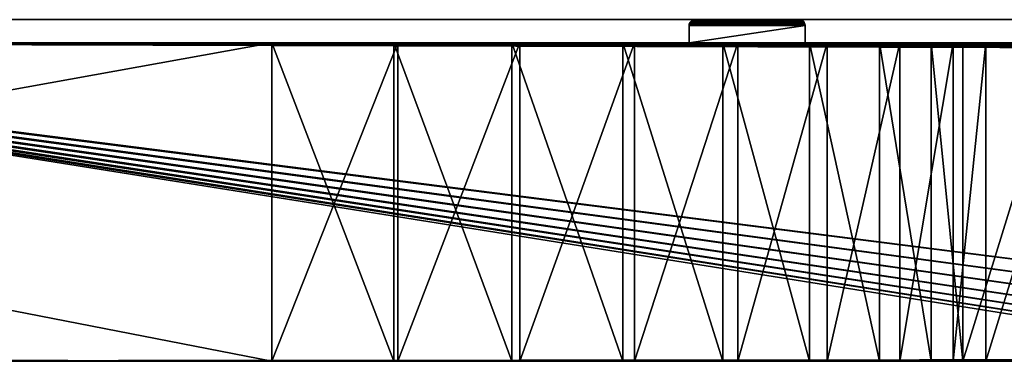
# Model space of a CAD drawing. Extents: x -49 to 1229, y -1056 to 1083.
# Tile 129 of 146: x 910 to 1079, y 705 to 764. Entities that reach past the tile are written whole.
import ezdxf

# ---------------------------------------------------------------- set-up
doc = ezdxf.new("R2010")
doc.units = 0
doc.header["$LTSCALE"] = 25.4
doc.layers.get('0').update_dxf_attribs({"color": 13, "linetype": 'CONTINUOUS'})
doc.layers.add('STEEL', color=32, linetype='CONTINUOUS')
doc.layers.add('WOOD', color=32, linetype='CONTINUOUS')

# ---------------------------------------------------------------- blocks, each defined once
blk = doc.blocks.new('LVI293_01_02_05')
at = {"color": 0}
for p, q in [((-79.74, 0, -2.54), (272.02, 0, -2.54)), ((-79.74, 0, -2.54), (272.02, 0, -2.54)), ((272.02, 0, -57.54), (-70.74, 0, -57.54)), ((272.02, 0, -57.54), (-70.74, 0, -57.54)), ((272.02, -4, -2.54), (-79.74, -4, -2.54)), ((272.02, -4, -2.54), (-79.74, -4, -2.54)), ((-70.74, -4, -57.54), (272.02, -4, -57.54)), ((-70.74, -4, -57.54), (272.02, -4, -57.54))]:
    blk.add_line(p, q, dxfattribs=at)
at = {"color": 254}
mesh = blk.add_polyface(dxfattribs=at)
corners = [(-73.32, 0, -57.2), (272.02, 0, -57.54), (-70.74, 0, -57.54), (272.02, 0, -2.54), (-75.74, 0, -56.2), (-77.81, 0, -54.61), (-79.4, 0, -52.54), (-80.4, 0, -50.13), (-80.74, 0, -47.54), (-80.74, 0, -3.54), (-80.7, 0, -3.28), (-80.6, 0, -3.04), (-80.44, 0, -2.83), (-80.24, 0, -2.67), (-79.99, 0, -2.57), (-79.74, 0, -2.54)]
mesh.append_faces([[corners[k] for k in face] for face in [(0, 1, 2), (3, 14, 15)]], dxfattribs={"vtx0": -1, "color": 254})
mesh.append_faces([[corners[k] for k in face] for face in [(1, 0, 3)]], dxfattribs={"vtx0": -1, "vtx1": -1, "color": 254})
mesh.append_faces([[corners[k] for k in face] for face in [(3, 0, 4), (3, 4, 5), (3, 5, 6), (3, 6, 7), (3, 7, 8), (3, 8, 9), (3, 9, 10), (3, 10, 11), (3, 11, 12), (3, 12, 13), (3, 13, 14)]], dxfattribs={"vtx0": -1, "vtx2": -1, "color": 254})
mesh = blk.add_polyface(dxfattribs=at)
corners = [(272.02, -4, -2.54), (-79.74, 0, -2.54), (-79.74, -4, -2.54), (272.02, 0, -2.54)]
mesh.append_faces([[corners[k] for k in face] for face in [(0, 1, 2), (1, 0, 3)]], dxfattribs={"vtx0": -1, "color": 254})
mesh = blk.add_polyface(dxfattribs=at)
corners = [(272.02, 0, -57.54), (-70.74, -4, -57.54), (-70.74, 0, -57.54), (272.02, -4, -57.54)]
mesh.append_faces([[corners[k] for k in face] for face in [(0, 1, 2), (1, 0, 3)]], dxfattribs={"vtx0": -1, "color": 254})
mesh = blk.add_polyface(dxfattribs=at)
corners = [(272.02, -4, -57.54), (-73.32, -4, -57.2), (-70.74, -4, -57.54), (272.02, -4, -2.54), (-75.74, -4, -56.2), (-77.81, -4, -54.61), (-79.4, -4, -52.54), (-80.4, -4, -50.13), (-80.74, -4, -47.54), (-80.74, -4, -3.54), (-80.7, -4, -3.28), (-80.6, -4, -3.04), (-80.44, -4, -2.83), (-80.24, -4, -2.67), (-79.99, -4, -2.57), (-79.74, -4, -2.54)]
mesh.append_faces([[corners[k] for k in face] for face in [(0, 1, 2), (14, 3, 15)]], dxfattribs={"vtx0": -1, "color": 254})
mesh.append_faces([[corners[k] for k in face] for face in [(1, 3, 4), (4, 3, 5), (5, 3, 6), (6, 3, 7), (7, 3, 8), (8, 3, 9), (9, 3, 10), (10, 3, 11), (11, 3, 12), (12, 3, 13), (13, 3, 14)]], dxfattribs={"vtx0": -1, "vtx1": -1, "color": 254})
mesh.append_faces([[corners[k] for k in face] for face in [(1, 0, 3)]], dxfattribs={"vtx0": -1, "vtx2": -1, "color": 254})
blk = doc.blocks.new('LVI293_01_02')
at = {"layer": 'STEEL', "color": 0}
blk.add_blockref('LVI293_01_02_05', (8.86, -14.24, 1488.62), dxfattribs=at)
blk = doc.blocks.new('LVI293_01_01_03')
at = {"color": 252}
mesh = blk.add_polyface(dxfattribs=at)
corners = [(-4, -2.02, 14.99), (-4, -8.9, -33.22), (-4, -9.79, 16.01), (-4, -7.99, -28.3), (-4, 10.7, -31.76), (-4, 5.21, 11.99), (-4, 11.42, 7.23), (-4, -8.9, -1036.65), (-4, -2.02, -1084.86), (-4, -9.79, -1085.89), (-4, -7.99, -1041.57), (-4, 10.7, -1038.12), (-4, 5.21, -1081.87), (-4, 11.42, -1077.1), (-4, -19.02, -629.14), (-4, -20.29, -968.99), (-4, -20.95, -630.32), (-4, -14.29, -968.99), (-4, -16.87, -628.42), (-4, 23.41, -739.65), (-4, 32.86, -712.97), (-4, 48.07, -689.1), (-4, 68.25, -669.27), (-4, 92.38, -654.48), (-4, 203.82, -597.71), (-4, 359.1, -544.7), (-4, -14.29, -990.99), (-4, 20.21, -767.77), (-4, 9.79, -1033.2), (-4, 16.19, -1070.89), (-4, 19.19, -1063.65), (-4, 20.21, -1055.89), (-4, 119.22, -645.5), (-4, 208.82, -597.71), (-4, 208.82, -616.71), (-4, -20.95, -439.55), (-4, -20.29, -100.88), (-4, -19.02, -440.74), (-4, -20.29, -78.88), (-4, -14.29, -100.88), (-4, -16.87, -441.45), (-4, 23.41, -330.23), (-4, 32.86, -356.9), (-4, 48.07, -380.77), (-4, 68.25, -400.61), (-4, 92.38, -415.4), (-4, 203.82, -472.17), (-4, 359.1, -525.18), (-4, -14.29, -78.88), (-4, 20.21, -302.11), (-4, 9.79, -36.68), (-4, 16.19, 1.01), (-4, 19.19, -6.22), (-4, 20.21, -13.99), (-4, 119.22, -424.37), (-4, 203.82, -453.17), (-4, 208.82, -472.17), (-4, -24.79, 15.01), (-4, -24.53, -433.92), (-4, -24.79, -431.67), (-4, -24.75, 15.27), (-4, -24.66, 15.51), (-4, -24.5, 15.72), (-4, -23.78, -436.06), (-4, -24.29, 15.88), (-4, -24.05, 15.98), (-4, -23.79, 16.01), (-4, -22.56, -437.97), (-4, -24.53, -635.95), (-4, -24.79, -1084.89), (-4, -24.79, -638.2), (-4, -24.75, -1085.15), (-4, -24.66, -1085.39), (-4, -24.5, -1085.59), (-4, -23.78, -633.82), (-4, -24.29, -1085.75), (-4, -24.05, -1085.85), (-4, -23.79, -1085.89), (-4, -20.29, -990.99), (-4, -22.56, -631.91), (-4, 365.13, -518.05), (-4, 366.26, -531.33), (-4, 365.1, -529.17), (-4, 386.65, -522.62), (-4, 366.86, -533.71), (-4, 366.86, -536.16), (-4, 208.82, -453.17), (-4, 402.95, -484.68), (-4, 366.38, -512.18), (-4, 361.41, -526), (-4, 363.45, -527.36), (-4, 387.89, -516.75), (-4, 387.89, -553.12), (-4, 402.95, -585.19), (-4, 203.82, -616.71), (-4, 366.38, -557.69), (-4, 361.41, -543.88), (-4, 365.13, -551.83), (-4, 363.45, -542.52), (-4, 365.1, -540.7), (-4, 409.56, -486.89), (-4, 409.56, -582.98), (-4, 415.5, -579.34), (-4, 415.5, -490.53), (-4, 420.47, -574.46), (-4, 420.47, -495.42), (-4, 424.21, -568.58), (-4, 424.21, -501.3), (-4, 426.54, -562.01), (-4, 426.54, -507.86), (-4, 427.33, -555.09), (-4, 427.33, -514.79), (-4, 366.26, -538.54), (-4, 386.65, -547.25)]
mesh.append_faces([[corners[k] for k in face] for face in [(30, 27, 31), (49, 52, 53), (57, 58, 59), (68, 69, 70), (110, 109, 111)]], dxfattribs={"vtx0": -1, "color": 252})
mesh.append_faces([[corners[k] for k in face] for face in [(0, 1, 2), (1, 0, 3), (3, 0, 4), (8, 11, 12), (12, 11, 13), (14, 15, 16), (15, 14, 17), (19, 18, 20), (20, 18, 21), (21, 18, 22), (22, 18, 23), (17, 19, 26), (7, 27, 28), (28, 27, 11), (13, 27, 29), (29, 27, 30), (23, 24, 32), (24, 25, 33), (33, 25, 34), (35, 36, 37), (36, 35, 38), (37, 39, 40), (40, 46, 47), (41, 48, 49), (46, 54, 55), (58, 62, 63), (63, 38, 67), (67, 38, 35), (38, 2, 48), (69, 68, 71), (71, 68, 72), (72, 68, 73), (73, 74, 75), (75, 74, 76), (76, 74, 77), (77, 78, 9), (78, 16, 15), (81, 83, 84), (84, 83, 85), (86, 87, 56), (47, 88, 89), (89, 80, 90), (90, 80, 82), (88, 87, 91), (32, 34, 93), (34, 32, 94), (94, 32, 24), (95, 96, 97), (93, 100, 101), (101, 100, 102), (102, 103, 104), (104, 105, 106), (106, 107, 108), (108, 109, 110), (112, 97, 99), (97, 112, 113), (113, 91, 92)]], dxfattribs={"vtx0": -1, "vtx1": -1, "color": 252})
mesh.append_faces([[corners[k] for k in face] for face in [(17, 18, 19), (23, 18, 24), (26, 27, 7), (26, 7, 9), (11, 27, 13), (40, 39, 41), (40, 45, 46), (49, 48, 1), (1, 48, 2), (49, 4, 6), (63, 66, 38), (77, 74, 78), (56, 87, 88), (56, 88, 47), (91, 87, 92), (93, 34, 95), (95, 34, 25), (93, 92, 87), (113, 85, 83)]], dxfattribs={"vtx0": -1, "vtx1": -1, "vtx2": -1, "color": 252})
mesh.append_faces([[corners[k] for k in face] for face in [(4, 0, 5), (4, 5, 6), (7, 8, 9), (8, 7, 10), (8, 10, 11), (17, 14, 18), (24, 18, 25), (26, 19, 27), (37, 36, 39), (40, 41, 42), (40, 42, 43), (40, 43, 44), (40, 44, 45), (41, 39, 48), (49, 1, 50), (49, 50, 4), (49, 6, 51), (49, 51, 52), (46, 45, 54), (47, 46, 56), (58, 57, 60), (58, 60, 61), (58, 61, 62), (63, 62, 64), (63, 64, 65), (63, 65, 66), (38, 66, 2), (73, 68, 74), (78, 74, 79), (78, 79, 16), (9, 78, 26), (80, 81, 82), (81, 80, 83), (54, 86, 55), (86, 54, 87), (89, 88, 80), (95, 25, 96), (97, 96, 98), (97, 98, 99), (93, 95, 92), (93, 87, 100), (102, 100, 103), (104, 103, 105), (106, 105, 107), (108, 107, 109), (113, 112, 85), (113, 83, 91)]], dxfattribs={"vtx0": -1, "vtx2": -1, "color": 252})
mesh = blk.add_polyface(dxfattribs=at)
corners = [(0, -2.02, -1084.86), (0, -8.9, -1036.65), (0, -9.79, -1085.89), (0, -7.99, -1041.57), (0, 10.7, -1038.12), (0, 5.21, -1081.87), (0, 11.42, -1077.1), (0, -8.9, -33.22), (0, -2.02, 14.99), (0, -9.79, 16.01), (0, -7.99, -28.3), (0, 10.7, -31.76), (0, 5.21, 11.99), (0, 11.42, 7.23), (0, -19.02, -440.74), (0, -20.29, -100.88), (0, -20.95, -439.55), (0, -14.29, -100.88), (0, -16.87, -441.45), (0, 23.41, -330.23), (0, 32.86, -356.9), (0, 48.07, -380.77), (0, 68.25, -400.61), (0, 92.38, -415.4), (0, 203.82, -472.17), (0, 359.1, -525.18), (0, -14.29, -78.88), (0, 20.21, -302.11), (0, 9.79, -36.68), (0, 16.19, 1.01), (0, 19.19, -6.22), (0, 20.21, -13.99), (0, 119.22, -424.37), (0, 208.82, -472.17), (0, 208.82, -453.17), (0, -20.95, -630.32), (0, -20.29, -968.99), (0, -19.02, -629.14), (0, -20.29, -990.99), (0, -14.29, -968.99), (0, -16.87, -628.42), (0, 23.41, -739.65), (0, 32.86, -712.97), (0, 48.07, -689.1), (0, 68.25, -669.27), (0, 92.38, -654.48), (0, 203.82, -597.71), (0, 359.1, -544.7), (0, -14.29, -990.99), (0, 20.21, -767.77), (0, 9.79, -1033.2), (0, 16.19, -1070.89), (0, 19.19, -1063.65), (0, 20.21, -1055.89), (0, 119.22, -645.5), (0, 203.82, -616.71), (0, 208.82, -597.71), (0, -24.79, -1084.89), (0, -24.53, -635.95), (0, -24.79, -638.2), (0, -24.75, -1085.15), (0, -24.66, -1085.39), (0, -24.5, -1085.59), (0, -23.78, -633.82), (0, -24.29, -1085.75), (0, -24.05, -1085.85), (0, -23.79, -1085.89), (0, -22.56, -631.91), (0, -24.53, -433.92), (0, -24.79, 15.01), (0, -24.79, -431.67), (0, -24.75, 15.27), (0, -24.66, 15.51), (0, -24.5, 15.72), (0, -23.78, -436.06), (0, -24.29, 15.88), (0, -24.05, 15.98), (0, -23.79, 16.01), (0, -20.29, -78.88), (0, -22.56, -437.97), (0, 365.13, -551.83), (0, 366.26, -538.54), (0, 365.1, -540.7), (0, 386.65, -547.25), (0, 366.86, -536.16), (0, 366.86, -533.71), (0, 208.82, -616.71), (0, 402.95, -585.19), (0, 366.38, -557.69), (0, 361.41, -543.88), (0, 363.45, -542.52), (0, 387.89, -553.12), (0, 387.89, -516.75), (0, 402.95, -484.68), (0, 203.82, -453.17), (0, 366.38, -512.18), (0, 361.41, -526), (0, 365.13, -518.05), (0, 363.45, -527.36), (0, 365.1, -529.17), (0, 409.56, -582.98), (0, 409.56, -486.89), (0, 415.5, -579.34), (0, 415.5, -490.53), (0, 420.47, -574.46), (0, 420.47, -495.42), (0, 424.21, -568.58), (0, 424.21, -501.3), (0, 426.54, -562.01), (0, 426.54, -507.86), (0, 427.33, -555.09), (0, 427.33, -514.79), (0, 366.26, -531.33), (0, 386.65, -522.62)]
mesh.append_faces([[corners[k] for k in face] for face in [(30, 27, 31), (49, 52, 53), (57, 58, 59), (68, 69, 70), (109, 110, 111)]], dxfattribs={"vtx0": -1, "color": 252})
mesh.append_faces([[corners[k] for k in face] for face in [(0, 1, 2), (1, 0, 3), (3, 0, 4), (8, 11, 12), (12, 11, 13), (14, 15, 16), (15, 14, 17), (19, 18, 20), (20, 18, 21), (21, 18, 22), (22, 18, 23), (17, 19, 26), (7, 27, 28), (28, 27, 11), (13, 27, 29), (29, 27, 30), (23, 24, 32), (24, 25, 33), (33, 25, 34), (35, 36, 37), (36, 35, 38), (37, 39, 40), (40, 46, 47), (41, 48, 49), (46, 54, 55), (58, 62, 63), (63, 38, 67), (67, 38, 35), (38, 2, 48), (69, 68, 71), (71, 68, 72), (72, 68, 73), (73, 74, 75), (75, 74, 76), (76, 74, 77), (77, 78, 9), (78, 16, 15), (81, 83, 84), (84, 83, 85), (86, 87, 56), (47, 88, 89), (89, 80, 90), (90, 80, 82), (88, 87, 91), (32, 34, 93), (34, 32, 94), (94, 32, 24), (95, 96, 97), (93, 100, 101), (101, 102, 103), (103, 104, 105), (105, 106, 107), (107, 108, 109), (112, 97, 99), (97, 112, 113), (113, 91, 92)]], dxfattribs={"vtx0": -1, "vtx1": -1, "color": 252})
mesh.append_faces([[corners[k] for k in face] for face in [(17, 18, 19), (23, 18, 24), (26, 27, 7), (26, 7, 9), (11, 27, 13), (40, 39, 41), (40, 45, 46), (49, 48, 1), (1, 48, 2), (49, 4, 6), (63, 66, 38), (77, 74, 78), (56, 87, 88), (56, 88, 47), (91, 87, 92), (93, 34, 95), (95, 34, 25), (93, 92, 87), (113, 85, 83)]], dxfattribs={"vtx0": -1, "vtx1": -1, "vtx2": -1, "color": 252})
mesh.append_faces([[corners[k] for k in face] for face in [(4, 0, 5), (4, 5, 6), (7, 8, 9), (8, 7, 10), (8, 10, 11), (17, 14, 18), (24, 18, 25), (26, 19, 27), (37, 36, 39), (40, 41, 42), (40, 42, 43), (40, 43, 44), (40, 44, 45), (41, 39, 48), (49, 1, 50), (49, 50, 4), (49, 6, 51), (49, 51, 52), (46, 45, 54), (47, 46, 56), (58, 57, 60), (58, 60, 61), (58, 61, 62), (63, 62, 64), (63, 64, 65), (63, 65, 66), (38, 66, 2), (73, 68, 74), (78, 74, 79), (78, 79, 16), (9, 78, 26), (80, 81, 82), (81, 80, 83), (54, 86, 55), (86, 54, 87), (89, 88, 80), (95, 25, 96), (97, 96, 98), (97, 98, 99), (93, 95, 92), (93, 87, 100), (101, 100, 102), (103, 102, 104), (105, 104, 106), (107, 106, 108), (109, 108, 110), (113, 112, 85), (113, 83, 91)]], dxfattribs={"vtx0": -1, "vtx2": -1, "color": 252})
blk = doc.blocks.new('LVI293_01_01_07')
at = {"color": 0}
for p, q in [((274.02, 0, -53.54), (-70.74, 0, -53.54)), ((274.02, 0, -53.54), (-70.74, 0, -53.54)), ((-70.74, -5, -53.54), (274.02, -5, -53.54)), ((-70.74, -5, -53.54), (274.02, -5, -53.54))]:
    blk.add_line(p, q, dxfattribs=at)
at = {"color": 252}
mesh = blk.add_polyface(dxfattribs=at)
corners = [(-70.74, 0, -53.54), (274.02, 0, 1.46), (274.02, 0, -53.54), (-73.32, 0, -53.2), (-75.74, 0, -52.2), (-77.81, 0, -50.61), (-79.4, 0, -48.54), (-80.4, 0, -46.13), (-80.74, 0, -43.54), (-80.74, 0, 0.46), (-80.7, 0, 0.72), (-80.6, 0, 0.96), (-80.44, 0, 1.17), (-80.24, 0, 1.33), (-79.99, 0, 1.43), (-79.74, 0, 1.46), (15.43, 0, 1.46), (35.43, 0, 1.46), (15.43, 0, 4.46), (35.43, 0, 4.46), (15.46, 0, 4.72), (35.39, 0, 4.72), (15.56, 0, 4.96), (35.29, 0, 4.96), (15.72, 0, 5.17), (35.13, 0, 5.17), (15.93, 0, 5.33), (34.93, 0, 5.33), (16.17, 0, 5.43), (34.69, 0, 5.43), (16.43, 0, 5.46), (34.43, 0, 5.46)]
mesh.append_faces([[corners[k] for k in face] for face in [(0, 1, 2), (29, 30, 31)]], dxfattribs={"vtx0": -1, "color": 252})
mesh.append_faces([[corners[k] for k in face] for face in [(1, 16, 17), (17, 18, 19), (19, 20, 21), (21, 22, 23), (23, 24, 25), (25, 26, 27), (27, 28, 29)]], dxfattribs={"vtx0": -1, "vtx1": -1, "color": 252})
mesh.append_faces([[corners[k] for k in face] for face in [(1, 0, 3), (1, 3, 4), (1, 4, 5), (1, 5, 6), (1, 6, 7), (1, 7, 8), (1, 8, 9), (1, 9, 10), (1, 10, 11), (1, 11, 12), (1, 12, 13), (1, 13, 14), (1, 14, 15), (1, 15, 16), (17, 16, 18), (19, 18, 20), (21, 20, 22), (23, 22, 24), (25, 24, 26), (27, 26, 28), (29, 28, 30)]], dxfattribs={"vtx0": -1, "vtx2": -1, "color": 252})
mesh = blk.add_polyface(dxfattribs=at)
corners = [(274.02, 0, -53.54), (-70.74, -5, -53.54), (-70.74, 0, -53.54), (274.02, -5, -53.54)]
mesh.append_faces([[corners[k] for k in face] for face in [(0, 1, 2), (1, 0, 3)]], dxfattribs={"vtx0": -1, "color": 252})
mesh = blk.add_polyface(dxfattribs=at)
corners = [(35.43, -5, 1.46), (15.43, -5, 1.46), (274.02, -5, 1.46), (15.43, -5, 4.46), (35.43, -5, 4.46), (15.46, -5, 4.72), (35.39, -5, 4.72), (15.56, -5, 4.96), (35.29, -5, 4.96), (15.72, -5, 5.17), (35.13, -5, 5.17), (15.93, -5, 5.33), (34.93, -5, 5.33), (16.17, -5, 5.43), (34.69, -5, 5.43), (16.43, -5, 5.46), (34.43, -5, 5.46), (-70.74, -5, -53.54), (274.02, -5, -53.54), (-73.32, -5, -53.2), (-75.74, -5, -52.2), (-77.81, -5, -50.61), (-79.4, -5, -48.54), (-80.4, -5, -46.13), (-80.74, -5, -43.54), (-80.74, -5, 0.46), (-80.7, -5, 0.72), (-80.6, -5, 0.96), (-80.44, -5, 1.17), (-80.24, -5, 1.33), (-79.99, -5, 1.43), (-79.74, -5, 1.46)]
mesh.append_faces([[corners[k] for k in face] for face in [(15, 14, 16), (2, 17, 18)]], dxfattribs={"vtx0": -1, "color": 252})
mesh.append_faces([[corners[k] for k in face] for face in [(0, 1, 2), (1, 0, 3), (3, 4, 5), (5, 6, 7), (7, 8, 9), (9, 10, 11), (11, 12, 13), (13, 14, 15), (17, 2, 19), (19, 2, 20), (20, 2, 21), (21, 2, 22), (22, 2, 23), (23, 2, 24), (24, 2, 25), (25, 2, 26), (26, 2, 27), (27, 2, 28), (28, 2, 29), (29, 2, 30), (30, 2, 31), (31, 2, 1)]], dxfattribs={"vtx0": -1, "vtx1": -1, "color": 252})
mesh.append_faces([[corners[k] for k in face] for face in [(3, 0, 4), (5, 4, 6), (7, 6, 8), (9, 8, 10), (11, 10, 12), (13, 12, 14)]], dxfattribs={"vtx0": -1, "vtx2": -1, "color": 252})
blk = doc.blocks.new('LVI293_01_01_08')
at = {"color": 0}
for p, q in [((-8.47, -17.3, 55), (289.34, -11.42, 55)), ((-8.47, -17.3, 55), (289.34, -11.42, 55)), ((7.53, -16.99), (289.34, -11.42)), ((7.53, -16.99), (289.34, -11.42)), ((289.34, -11.42), (289.42, -15.42)), ((311.08, -12.89, 55), (289.34, -11.42, 55)), ((289.34, -11.42, 55), (289.42, -15.42, 55)), ((289.34, -11.42), (289.42, -15.42)), ((289.34, -11.42), (311.08, -12.89)), ((289.34, -11.42, 55), (289.34, -11.42)), ((311.08, -12.89), (289.34, -11.42, 55)), ((311.08, -12.89, 55), (289.34, -11.42, 55)), ((311.08, -12.89), (289.34, -11.42, 55)), ((289.34, -11.42), (311.08, -12.89)), ((289.34, -11.42, 55), (289.34, -11.42)), ((289.34, -11.42, 55), (289.42, -15.42, 55)), ((332.24, -18.11, 55), (311.08, -12.89, 55)), ((311.08, -12.89), (332.24, -18.11)), ((332.24, -18.11), (311.08, -12.89, 55)), ((332.24, -18.11, 55), (311.08, -12.89, 55)), ((332.24, -18.11), (311.08, -12.89, 55)), ((311.08, -12.89), (332.24, -18.11)), ((311.08, -12.89), (311.08, -12.89, 55)), ((311.08, -12.89), (311.08, -12.89, 55)), ((289.42, -15.42, 55), (-8.39, -21.3, 55)), ((289.42, -15.42, 55), (-8.39, -21.3, 55)), ((289.42, -15.42), (7.61, -20.99)), ((289.42, -15.42), (7.61, -20.99)), ((289.42, -15.42, 55), (310.47, -16.84, 55)), ((310.47, -16.84), (289.42, -15.42)), ((289.42, -15.42), (289.42, -15.42, 55)), ((289.42, -15.42), (289.42, -15.42, 55)), ((289.42, -15.42), (310.47, -16.84, 55)), ((289.42, -15.42, 55), (310.47, -16.84, 55)), ((289.42, -15.42), (310.47, -16.84, 55)), ((310.47, -16.84), (289.42, -15.42)), ((310.47, -16.84, 55), (330.94, -21.9, 55)), ((330.94, -21.9), (310.47, -16.84)), ((310.47, -16.84), (310.47, -16.84, 55)), ((310.47, -16.84), (310.47, -16.84, 55)), ((310.47, -16.84), (330.94, -21.9, 55)), ((310.47, -16.84, 55), (330.94, -21.9, 55)), ((310.47, -16.84), (330.94, -21.9, 55)), ((330.94, -21.9), (310.47, -16.84)), ((352.16, -26.93, 55), (332.24, -18.11, 55)), ((332.24, -18.11), (352.16, -26.93)), ((352.16, -26.93), (332.24, -18.11, 55)), ((352.16, -26.93, 55), (332.24, -18.11, 55)), ((352.16, -26.93), (332.24, -18.11, 55)), ((332.24, -18.11), (352.16, -26.93)), ((332.24, -18.11), (332.24, -18.11, 55)), ((332.24, -18.11), (332.24, -18.11, 55)), ((330.94, -21.9, 55), (350.23, -30.43, 55)), ((350.23, -30.43), (330.94, -21.9)), ((330.94, -21.9), (330.94, -21.9, 55)), ((330.94, -21.9), (330.94, -21.9, 55)), ((330.94, -21.9), (350.23, -30.43, 55)), ((330.94, -21.9, 55), (350.23, -30.43, 55)), ((330.94, -21.9), (350.23, -30.43, 55)), ((350.23, -30.43), (330.94, -21.9)), ((370.25, -39.07, 55), (352.16, -26.93, 55)), ((352.16, -26.93), (370.25, -39.07)), ((370.25, -39.07), (352.16, -26.93, 55)), ((370.25, -39.07, 55), (352.16, -26.93, 55)), ((370.25, -39.07), (352.16, -26.93, 55)), ((352.16, -26.93), (370.25, -39.07)), ((352.16, -26.93), (352.16, -26.93, 55)), ((352.16, -26.93), (352.16, -26.93, 55)), ((350.23, -30.43, 55), (367.74, -42.19, 55)), ((367.74, -42.19), (350.23, -30.43)), ((350.23, -30.43), (350.23, -30.43, 55)), ((350.23, -30.43), (350.23, -30.43, 55)), ((350.23, -30.43), (367.74, -42.19, 55)), ((350.23, -30.43, 55), (367.74, -42.19, 55)), ((350.23, -30.43), (367.74, -42.19, 55)), ((367.74, -42.19), (350.23, -30.43)), ((385.96, -54.17, 55), (370.25, -39.07, 55)), ((370.25, -39.07), (385.96, -54.17)), ((385.96, -54.17), (370.25, -39.07, 55)), ((385.96, -54.17, 55), (370.25, -39.07, 55)), ((385.96, -54.17), (370.25, -39.07, 55)), ((370.25, -39.07), (385.96, -54.17)), ((370.25, -39.07), (370.25, -39.07, 55)), ((370.25, -39.07), (370.25, -39.07, 55)), ((367.74, -42.19, 55), (382.95, -56.8, 55)), ((382.95, -56.8), (367.74, -42.19)), ((367.74, -42.19), (367.74, -42.19, 55)), ((367.74, -42.19), (367.74, -42.19, 55)), ((367.74, -42.19), (382.95, -56.8, 55)), ((367.74, -42.19, 55), (382.95, -56.8, 55)), ((367.74, -42.19), (382.95, -56.8, 55)), ((382.95, -56.8), (367.74, -42.19)), ((398.81, -71.77, 55), (385.96, -54.17, 55)), ((385.96, -54.17), (398.81, -71.77)), ((398.81, -71.77), (385.96, -54.17, 55)), ((398.81, -71.77, 55), (385.96, -54.17, 55)), ((398.81, -71.77), (385.96, -54.17, 55)), ((385.96, -54.17), (398.81, -71.77)), ((385.96, -54.17), (385.96, -54.17, 55)), ((385.96, -54.17), (385.96, -54.17, 55)), ((382.95, -56.8, 55), (395.39, -73.84, 55)), ((395.39, -73.84), (382.95, -56.8)), ((382.95, -56.8), (382.95, -56.8, 55)), ((382.95, -56.8), (382.95, -56.8, 55)), ((382.95, -56.8), (395.39, -73.84, 55)), ((382.95, -56.8, 55), (395.39, -73.84, 55)), ((382.95, -56.8), (395.39, -73.84, 55)), ((395.39, -73.84), (382.95, -56.8)), ((408.41, -91.33, 55), (398.81, -71.77, 55)), ((398.81, -71.77), (408.41, -91.33)), ((408.41, -91.33), (398.81, -71.77, 55)), ((408.41, -91.33, 55), (398.81, -71.77, 55)), ((408.41, -91.33), (398.81, -71.77, 55)), ((398.81, -71.77), (408.41, -91.33)), ((398.81, -71.77), (398.81, -71.77, 55)), ((398.81, -71.77), (398.81, -71.77, 55)), ((395.39, -73.84, 55), (404.67, -92.77, 55)), ((404.67, -92.77), (395.39, -73.84)), ((395.39, -73.84), (395.39, -73.84, 55)), ((395.39, -73.84), (395.39, -73.84, 55)), ((395.39, -73.84), (404.67, -92.77, 55)), ((395.39, -73.84, 55), (404.67, -92.77, 55)), ((395.39, -73.84), (404.67, -92.77, 55)), ((404.67, -92.77), (395.39, -73.84)), ((414.46, -112.26, 55), (408.41, -91.33, 55)), ((408.41, -91.33), (414.46, -112.26)), ((414.46, -112.26), (408.41, -91.33, 55)), ((414.46, -112.26, 55), (408.41, -91.33, 55)), ((414.46, -112.26), (408.41, -91.33, 55)), ((408.41, -91.33), (414.46, -112.26)), ((408.41, -91.33), (408.41, -91.33, 55)), ((408.41, -91.33), (408.41, -91.33, 55)), ((404.67, -92.77, 55), (410.54, -113.04, 55)), ((410.54, -113.04), (404.67, -92.77)), ((404.67, -92.77), (404.67, -92.77, 55)), ((404.67, -92.77), (404.67, -92.77, 55)), ((404.67, -92.77), (410.54, -113.04, 55)), ((404.67, -92.77, 55), (410.54, -113.04, 55)), ((404.67, -92.77), (410.54, -113.04, 55)), ((410.54, -113.04), (404.67, -92.77)), ((410.54, -113.04, 55), (414.46, -112.26, 55)), ((410.54, -113.04, 55), (414.46, -112.26, 55)), ((414.46, -112.26), (410.54, -113.04)), ((414.46, -112.26), (410.54, -113.04)), ((410.54, -113.04, 55), (431.52, -219.67, 55)), ((410.54, -113.04), (410.54, -113.04, 55)), ((410.54, -113.04, 55), (431.52, -219.67, 55)), ((410.54, -113.04), (410.54, -113.04, 55)), ((410.54, -113.04), (429.38, -208.78)), ((410.54, -113.04), (429.38, -208.78)), ((435.44, -218.9, 55), (414.46, -112.26, 55)), ((435.44, -218.9, 55), (414.46, -112.26, 55)), ((433.3, -208.01), (414.46, -112.26)), ((414.46, -112.26), (414.46, -112.26, 55)), ((414.46, -112.26), (414.46, -112.26, 55)), ((433.3, -208.01), (414.46, -112.26))]:
    blk.add_line(p, q, dxfattribs=at)
at = {"color": 252}
mesh = blk.add_polyface(dxfattribs=at)
corners = [(-8.73, -17.31, -3.97), (6.53, -17.01, -4), (-8.47, -17.3, -4), (6.79, -17, -3.97), (7.03, -17, -3.87), (-8.97, -17.31, -3.87), (7.24, -16.99, -3.71), (-9.18, -17.32, -3.71), (7.39, -16.99, -3.5), (-9.33, -17.32, -3.5), (7.49, -16.99, -3.26), (-9.43, -17.32, -3.26), (7.53, -16.99, -3), (-9.47, -17.32, -3), (-9.47, -17.32, 54), (7.53, -16.99), (289.34, -11.42), (289.34, -11.42, 55), (-9.43, -17.32, 54.26), (-9.33, -17.32, 54.5), (-9.18, -17.32, 54.71), (-8.97, -17.31, 54.87), (-8.73, -17.31, 54.97), (-8.47, -17.3, 55)]
mesh.append_faces([[corners[k] for k in face] for face in [(0, 1, 2), (17, 22, 23)]], dxfattribs={"vtx0": -1, "color": 252})
mesh.append_faces([[corners[k] for k in face] for face in [(1, 0, 3), (3, 0, 4), (4, 5, 6), (6, 7, 8), (8, 9, 10), (10, 11, 12), (12, 14, 15), (15, 14, 16), (16, 14, 17)]], dxfattribs={"vtx0": -1, "vtx1": -1, "color": 252})
mesh.append_faces([[corners[k] for k in face] for face in [(4, 0, 5), (6, 5, 7), (8, 7, 9), (10, 9, 11), (12, 11, 13), (12, 13, 14), (17, 14, 18), (17, 18, 19), (17, 19, 20), (17, 20, 21), (17, 21, 22)]], dxfattribs={"vtx0": -1, "vtx2": -1, "color": 252})
mesh = blk.add_polyface(dxfattribs=at)
corners = [(-8.39, -21.3, 55), (289.34, -11.42, 55), (-8.47, -17.3, 55), (289.42, -15.42, 55)]
mesh.append_faces([[corners[k] for k in face] for face in [(0, 1, 2), (1, 0, 3)]], dxfattribs={"vtx0": -1, "color": 252})
mesh = blk.add_polyface(dxfattribs=at)
corners = [(289.34, -11.42), (7.61, -20.99), (7.53, -16.99), (289.42, -15.42)]
mesh.append_faces([[corners[k] for k in face] for face in [(0, 1, 2), (1, 0, 3)]], dxfattribs={"vtx0": -1, "color": 252})
mesh = blk.add_polyface(dxfattribs=at)
corners = [(289.42, -15.42, 55), (311.08, -12.89, 55), (289.34, -11.42, 55), (310.47, -16.84, 55), (330.94, -21.9, 55), (332.24, -18.11, 55), (350.23, -30.43, 55), (352.16, -26.93, 55), (367.74, -42.19, 55), (370.25, -39.07, 55), (382.95, -56.8, 55), (385.96, -54.17, 55), (395.39, -73.84, 55), (398.81, -71.77, 55), (404.67, -92.77, 55), (408.41, -91.33, 55), (410.54, -113.04, 55), (414.46, -112.26, 55)]
mesh.append_faces([[corners[k] for k in face] for face in [(0, 1, 2), (15, 16, 17)]], dxfattribs={"vtx0": -1, "color": 252})
mesh.append_faces([[corners[k] for k in face] for face in [(1, 4, 5), (5, 6, 7), (7, 8, 9), (9, 10, 11), (11, 12, 13), (13, 14, 15)]], dxfattribs={"vtx0": -1, "vtx1": -1, "color": 252})
mesh.append_faces([[corners[k] for k in face] for face in [(1, 0, 3), (1, 3, 4), (5, 4, 6), (7, 6, 8), (9, 8, 10), (11, 10, 12), (13, 12, 14), (15, 14, 16)]], dxfattribs={"vtx0": -1, "vtx2": -1, "color": 252})
mesh = blk.add_polyface(dxfattribs=at)
corners = [(311.08, -12.89), (289.42, -15.42), (289.34, -11.42), (310.47, -16.84), (330.94, -21.9), (332.24, -18.11), (350.23, -30.43), (352.16, -26.93), (367.74, -42.19), (370.25, -39.07), (382.95, -56.8), (385.96, -54.17), (395.39, -73.84), (398.81, -71.77), (404.67, -92.77), (408.41, -91.33), (410.54, -113.04), (414.46, -112.26)]
mesh.append_faces([[corners[k] for k in face] for face in [(0, 1, 2), (16, 15, 17)]], dxfattribs={"vtx0": -1, "color": 252})
mesh.append_faces([[corners[k] for k in face] for face in [(1, 0, 3), (3, 0, 4), (4, 5, 6), (6, 7, 8), (8, 9, 10), (10, 11, 12), (12, 13, 14), (14, 15, 16)]], dxfattribs={"vtx0": -1, "vtx1": -1, "color": 252})
mesh.append_faces([[corners[k] for k in face] for face in [(4, 0, 5), (6, 5, 7), (8, 7, 9), (10, 9, 11), (12, 11, 13), (14, 13, 15)]], dxfattribs={"vtx0": -1, "vtx2": -1, "color": 252})
mesh = blk.add_polyface(dxfattribs=at)
corners = [(311.08, -12.89, 55), (311.08, -12.89), (289.34, -11.42, 55)]
mesh.append_faces([[corners[k] for k in face] for face in [(0, 1, 2)]], dxfattribs={"color": 252})
mesh = blk.add_polyface(dxfattribs=at)
corners = [(289.34, -11.42, 55), (311.08, -12.89), (289.34, -11.42)]
mesh.append_faces([[corners[k] for k in face] for face in [(0, 1, 2)]], dxfattribs={"color": 252})
mesh = blk.add_polyface(dxfattribs=at)
corners = [(332.24, -18.11, 55), (332.24, -18.11), (311.08, -12.89, 55)]
mesh.append_faces([[corners[k] for k in face] for face in [(0, 1, 2)]], dxfattribs={"color": 252})
mesh = blk.add_polyface(dxfattribs=at)
corners = [(311.08, -12.89, 55), (332.24, -18.11), (311.08, -12.89)]
mesh.append_faces([[corners[k] for k in face] for face in [(0, 1, 2)]], dxfattribs={"color": 252})
mesh = blk.add_polyface(dxfattribs=at)
corners = [(289.42, -15.42, 55), (7.61, -20.99), (289.42, -15.42), (-9.39, -21.32, 54), (-9.36, -21.32, 54.26), (-9.26, -21.32, 54.5), (-9.1, -21.32, 54.71), (-8.89, -21.31, 54.87), (-8.65, -21.31, 54.97), (-8.39, -21.3, 55), (6.87, -21, -3.97), (-8.39, -21.3, -4), (6.61, -21.01, -4), (-8.65, -21.31, -3.97), (7.11, -21, -3.87), (-8.89, -21.31, -3.87), (7.31, -20.99, -3.71), (-9.1, -21.32, -3.71), (7.47, -20.99, -3.5), (-9.26, -21.32, -3.5), (7.57, -20.99, -3.26), (-9.36, -21.32, -3.26), (7.61, -20.99, -3), (-9.39, -21.32, -3)]
mesh.append_faces([[corners[k] for k in face] for face in [(0, 1, 2), (8, 0, 9), (10, 11, 12)]], dxfattribs={"vtx0": -1, "color": 252})
mesh.append_faces([[corners[k] for k in face] for face in [(3, 0, 4), (4, 0, 5), (5, 0, 6), (6, 0, 7), (7, 0, 8), (11, 10, 13), (13, 14, 15), (15, 16, 17), (17, 18, 19), (19, 20, 21), (21, 22, 23), (23, 22, 3)]], dxfattribs={"vtx0": -1, "vtx1": -1, "color": 252})
mesh.append_faces([[corners[k] for k in face] for face in [(1, 0, 3)]], dxfattribs={"vtx0": -1, "vtx1": -1, "vtx2": -1, "color": 252})
mesh.append_faces([[corners[k] for k in face] for face in [(13, 10, 14), (15, 14, 16), (17, 16, 18), (19, 18, 20), (21, 20, 22), (3, 22, 1)]], dxfattribs={"vtx0": -1, "vtx2": -1, "color": 252})
mesh = blk.add_polyface(dxfattribs=at)
corners = [(289.42, -15.42, 55), (289.42, -15.42), (310.47, -16.84, 55)]
mesh.append_faces([[corners[k] for k in face] for face in [(0, 1, 2)]], dxfattribs={"color": 252})
mesh = blk.add_polyface(dxfattribs=at)
corners = [(310.47, -16.84, 55), (289.42, -15.42), (310.47, -16.84)]
mesh.append_faces([[corners[k] for k in face] for face in [(0, 1, 2)]], dxfattribs={"color": 252})
mesh = blk.add_polyface(dxfattribs=at)
corners = [(310.47, -16.84, 55), (310.47, -16.84), (330.94, -21.9, 55)]
mesh.append_faces([[corners[k] for k in face] for face in [(0, 1, 2)]], dxfattribs={"color": 252})
mesh = blk.add_polyface(dxfattribs=at)
corners = [(330.94, -21.9, 55), (310.47, -16.84), (330.94, -21.9)]
mesh.append_faces([[corners[k] for k in face] for face in [(0, 1, 2)]], dxfattribs={"color": 252})
mesh = blk.add_polyface(dxfattribs=at)
corners = [(352.16, -26.93, 55), (352.16, -26.93), (332.24, -18.11, 55)]
mesh.append_faces([[corners[k] for k in face] for face in [(0, 1, 2)]], dxfattribs={"color": 252})
mesh = blk.add_polyface(dxfattribs=at)
corners = [(332.24, -18.11, 55), (352.16, -26.93), (332.24, -18.11)]
mesh.append_faces([[corners[k] for k in face] for face in [(0, 1, 2)]], dxfattribs={"color": 252})
mesh = blk.add_polyface(dxfattribs=at)
corners = [(330.94, -21.9, 55), (330.94, -21.9), (350.23, -30.43, 55)]
mesh.append_faces([[corners[k] for k in face] for face in [(0, 1, 2)]], dxfattribs={"color": 252})
mesh = blk.add_polyface(dxfattribs=at)
corners = [(350.23, -30.43, 55), (330.94, -21.9), (350.23, -30.43)]
mesh.append_faces([[corners[k] for k in face] for face in [(0, 1, 2)]], dxfattribs={"color": 252})
mesh = blk.add_polyface(dxfattribs=at)
corners = [(370.25, -39.07, 55), (370.25, -39.07), (352.16, -26.93, 55)]
mesh.append_faces([[corners[k] for k in face] for face in [(0, 1, 2)]], dxfattribs={"color": 252})
mesh = blk.add_polyface(dxfattribs=at)
corners = [(352.16, -26.93, 55), (370.25, -39.07), (352.16, -26.93)]
mesh.append_faces([[corners[k] for k in face] for face in [(0, 1, 2)]], dxfattribs={"color": 252})
mesh = blk.add_polyface(dxfattribs=at)
corners = [(350.23, -30.43, 55), (350.23, -30.43), (367.74, -42.19, 55)]
mesh.append_faces([[corners[k] for k in face] for face in [(0, 1, 2)]], dxfattribs={"color": 252})
mesh = blk.add_polyface(dxfattribs=at)
corners = [(367.74, -42.19, 55), (350.23, -30.43), (367.74, -42.19)]
mesh.append_faces([[corners[k] for k in face] for face in [(0, 1, 2)]], dxfattribs={"color": 252})
mesh = blk.add_polyface(dxfattribs=at)
corners = [(385.96, -54.17, 55), (385.96, -54.17), (370.25, -39.07, 55)]
mesh.append_faces([[corners[k] for k in face] for face in [(0, 1, 2)]], dxfattribs={"color": 252})
mesh = blk.add_polyface(dxfattribs=at)
corners = [(370.25, -39.07, 55), (385.96, -54.17), (370.25, -39.07)]
mesh.append_faces([[corners[k] for k in face] for face in [(0, 1, 2)]], dxfattribs={"color": 252})
mesh = blk.add_polyface(dxfattribs=at)
corners = [(367.74, -42.19, 55), (367.74, -42.19), (382.95, -56.8, 55)]
mesh.append_faces([[corners[k] for k in face] for face in [(0, 1, 2)]], dxfattribs={"color": 252})
mesh = blk.add_polyface(dxfattribs=at)
corners = [(382.95, -56.8, 55), (367.74, -42.19), (382.95, -56.8)]
mesh.append_faces([[corners[k] for k in face] for face in [(0, 1, 2)]], dxfattribs={"color": 252})
mesh = blk.add_polyface(dxfattribs=at)
corners = [(385.96, -54.17, 55), (398.81, -71.77, 55), (398.81, -71.77)]
mesh.append_faces([[corners[k] for k in face] for face in [(0, 1, 2)]], dxfattribs={"color": 252})
mesh = blk.add_polyface(dxfattribs=at)
corners = [(385.96, -54.17, 55), (398.81, -71.77), (385.96, -54.17)]
mesh.append_faces([[corners[k] for k in face] for face in [(0, 1, 2)]], dxfattribs={"color": 252})
mesh = blk.add_polyface(dxfattribs=at)
corners = [(382.95, -56.8), (395.39, -73.84, 55), (382.95, -56.8, 55)]
mesh.append_faces([[corners[k] for k in face] for face in [(0, 1, 2)]], dxfattribs={"color": 252})
mesh = blk.add_polyface(dxfattribs=at)
corners = [(382.95, -56.8), (395.39, -73.84), (395.39, -73.84, 55)]
mesh.append_faces([[corners[k] for k in face] for face in [(0, 1, 2)]], dxfattribs={"color": 252})
mesh = blk.add_polyface(dxfattribs=at)
corners = [(398.81, -71.77, 55), (408.41, -91.33, 55), (408.41, -91.33)]
mesh.append_faces([[corners[k] for k in face] for face in [(0, 1, 2)]], dxfattribs={"color": 252})
mesh = blk.add_polyface(dxfattribs=at)
corners = [(398.81, -71.77, 55), (408.41, -91.33), (398.81, -71.77)]
mesh.append_faces([[corners[k] for k in face] for face in [(0, 1, 2)]], dxfattribs={"color": 252})
mesh = blk.add_polyface(dxfattribs=at)
corners = [(395.39, -73.84), (404.67, -92.77, 55), (395.39, -73.84, 55)]
mesh.append_faces([[corners[k] for k in face] for face in [(0, 1, 2)]], dxfattribs={"color": 252})
mesh = blk.add_polyface(dxfattribs=at)
corners = [(395.39, -73.84), (404.67, -92.77), (404.67, -92.77, 55)]
mesh.append_faces([[corners[k] for k in face] for face in [(0, 1, 2)]], dxfattribs={"color": 252})
mesh = blk.add_polyface(dxfattribs=at)
corners = [(408.41, -91.33, 55), (414.46, -112.26, 55), (414.46, -112.26)]
mesh.append_faces([[corners[k] for k in face] for face in [(0, 1, 2)]], dxfattribs={"color": 252})
mesh = blk.add_polyface(dxfattribs=at)
corners = [(408.41, -91.33, 55), (414.46, -112.26), (408.41, -91.33)]
mesh.append_faces([[corners[k] for k in face] for face in [(0, 1, 2)]], dxfattribs={"color": 252})
mesh = blk.add_polyface(dxfattribs=at)
corners = [(404.67, -92.77), (410.54, -113.04, 55), (404.67, -92.77, 55)]
mesh.append_faces([[corners[k] for k in face] for face in [(0, 1, 2)]], dxfattribs={"color": 252})
mesh = blk.add_polyface(dxfattribs=at)
corners = [(404.67, -92.77), (410.54, -113.04), (410.54, -113.04, 55)]
mesh.append_faces([[corners[k] for k in face] for face in [(0, 1, 2)]], dxfattribs={"color": 252})
mesh = blk.add_polyface(dxfattribs=at)
corners = [(431.52, -219.67, 55), (414.46, -112.26, 55), (410.54, -113.04, 55), (435.44, -218.9, 55)]
mesh.append_faces([[corners[k] for k in face] for face in [(0, 1, 2), (1, 0, 3)]], dxfattribs={"vtx0": -1, "color": 252})
mesh = blk.add_polyface(dxfattribs=at)
corners = [(414.46, -112.26), (429.38, -208.78), (410.54, -113.04), (433.3, -208.01)]
mesh.append_faces([[corners[k] for k in face] for face in [(0, 1, 2), (1, 0, 3)]], dxfattribs={"vtx0": -1, "color": 252})
mesh = blk.add_polyface(dxfattribs=at)
corners = [(431.71, -220.65, 54.1), (432.66, -225.46, -3), (432.66, -225.46, 5), (432.65, -225.43, -3.26), (432.63, -225.33, -3.5), (432.6, -225.18, -3.71), (432.56, -224.97, -3.87), (432.51, -224.74, -3.97), (432.46, -224.48, -4), (429.57, -209.76, -4), (431.7, -220.59, 54.34), (431.68, -220.48, 54.56), (431.65, -220.33, 54.74), (431.61, -220.13, 54.88), (431.56, -219.91, 54.97), (431.52, -219.67, 55), (429.38, -208.78), (410.54, -113.04, 55), (429.52, -209.51, -3.97), (429.47, -209.27, -3.87), (429.43, -209.07, -3.71), (429.4, -208.91, -3.5), (429.38, -208.82, -3.26), (410.54, -113.04), (429.38, -208.78, -3)]
mesh.append_faces([[corners[k] for k in face] for face in [(0, 1, 2), (16, 17, 23)]], dxfattribs={"vtx0": -1, "color": 252})
mesh.append_faces([[corners[k] for k in face] for face in [(1, 0, 3), (3, 0, 4), (4, 0, 5), (5, 0, 6), (6, 0, 7), (7, 0, 8), (8, 0, 9), (9, 16, 18), (18, 16, 19), (19, 16, 20), (20, 16, 21), (21, 16, 22)]], dxfattribs={"vtx0": -1, "vtx1": -1, "color": 252})
mesh.append_faces([[corners[k] for k in face] for face in [(9, 15, 16)]], dxfattribs={"vtx0": -1, "vtx1": -1, "vtx2": -1, "color": 252})
mesh.append_faces([[corners[k] for k in face] for face in [(9, 0, 10), (9, 10, 11), (9, 11, 12), (9, 12, 13), (9, 13, 14), (9, 14, 15), (16, 15, 17)]], dxfattribs={"vtx0": -1, "vtx2": -1, "color": 252})
mesh.append_faces([[corners[k] for k in face] for face in [(24, 22, 16)]], dxfattribs={"vtx1": -1, "color": 252})
mesh = blk.add_polyface(dxfattribs=at)
corners = [(436.58, -224.69, -3), (435.63, -219.87, 54.1), (436.58, -224.69, 5), (436.58, -224.66, -3.26), (436.56, -224.56, -3.5), (436.53, -224.4, -3.71), (436.49, -224.2, -3.87), (436.44, -223.96, -3.97), (436.39, -223.71, -4), (433.49, -208.99, -4), (435.62, -219.82, 54.34), (435.6, -219.71, 54.56), (435.57, -219.56, 54.74), (435.53, -219.36, 54.88), (435.49, -219.13, 54.97), (435.44, -218.9, 55), (433.3, -208.01), (414.46, -112.26, 55), (433.44, -208.74, -3.97), (433.4, -208.5, -3.87), (433.36, -208.3, -3.71), (433.33, -208.14, -3.5), (433.31, -208.04, -3.26), (433.3, -208.01, -3), (414.46, -112.26)]
mesh.append_faces([[corners[k] for k in face] for face in [(0, 1, 2), (16, 22, 23), (17, 16, 24)]], dxfattribs={"vtx0": -1, "color": 252})
mesh.append_faces([[corners[k] for k in face] for face in [(1, 9, 10), (10, 9, 11), (11, 9, 12), (12, 9, 13), (13, 9, 14), (14, 9, 15), (15, 16, 17)]], dxfattribs={"vtx0": -1, "vtx1": -1, "color": 252})
mesh.append_faces([[corners[k] for k in face] for face in [(15, 9, 16)]], dxfattribs={"vtx0": -1, "vtx1": -1, "vtx2": -1, "color": 252})
mesh.append_faces([[corners[k] for k in face] for face in [(1, 0, 3), (1, 3, 4), (1, 4, 5), (1, 5, 6), (1, 6, 7), (1, 7, 8), (1, 8, 9), (16, 9, 18), (16, 18, 19), (16, 19, 20), (16, 20, 21), (16, 21, 22)]], dxfattribs={"vtx0": -1, "vtx2": -1, "color": 252})
blk = doc.blocks.new('LVI293_01_01')
at = {"color": 0}
blk.add_blockref('LVI293_01_01_03', (-342.67, 433.91, 366.28), dxfattribs=at)
at = {"color": 0, "extrusion": (-1, 2.99569e-16, -1.70112e-16), "rotation": 90.0000000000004}
blk.add_blockref('LVI293_01_01_07', (-419.12, -639.13, 341.21), dxfattribs=at)
at = {"color": 0, "extrusion": (1, 5.21385e-32, 1.28737e-45), "rotation": 268.8681578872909}
blk.add_blockref('LVI293_01_01_08', (659.37, -242.71, -342.67), dxfattribs=at)

msp = doc.modelspace()

# ---------------------------------------------------------------- block references
at = {"layer": 'STEEL', "color": 0, "extrusion": (-1, -2.43555e-15, -1.04361e-14)}
msp.add_blockref('LVI293_01_01', (-417.11, -83.78, -421.39), dxfattribs=at)
at = {"layer": 'WOOD', "color": 0, "extrusion": (-2.91087e-15, 1, -7.41029e-16), "rotation": 359.9999999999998}
msp.add_blockref('LVI293_01_02', (-1069.38, 353.58, -726.3), dxfattribs=at)

doc.saveas('drawing.dxf')
